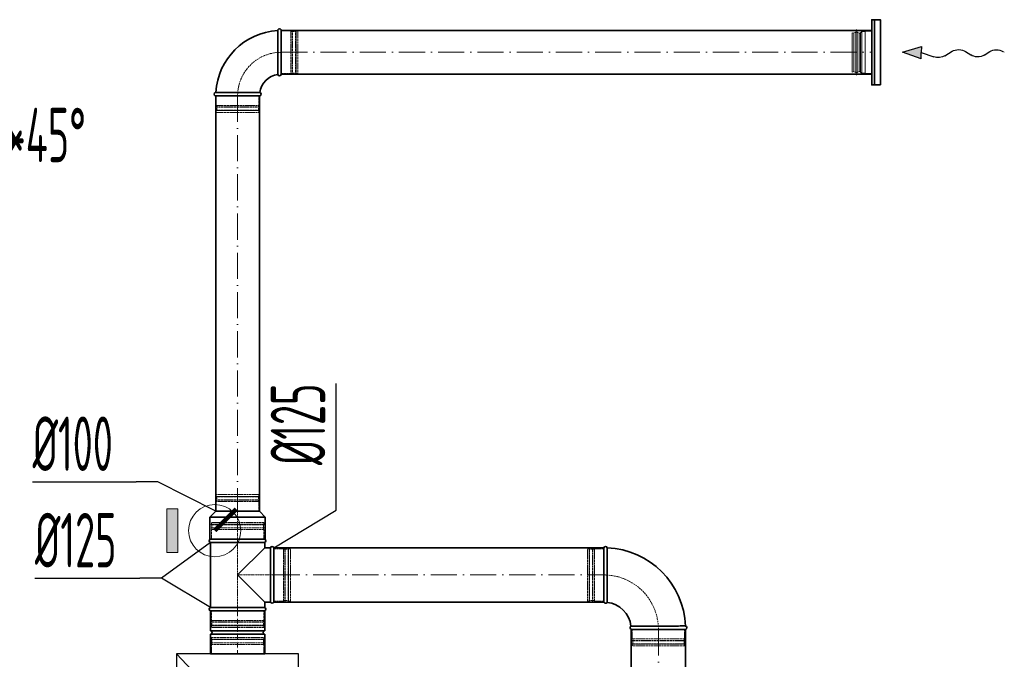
# Model space of a CAD drawing. Header units: millimetres. Extents: x -118717 to 8962, y 22910 to 145283.
# Tile 35 of 193: x -77129 to -74868, y 71551 to 73020. Entities that reach past the tile are written whole.
import ezdxf

# ---------------------------------------------------------------- set-up
doc = ezdxf.new("R2010")
doc.units = ezdxf.units.MM
for name, pattern in [('ACAD_ISO02W100', [15, 12, -3]), ('ACAD_ISO10W100', [18, 12, -3, 0, -3]), ('phl_thick', [0])]:
    doc.linetypes.add(name, pattern=pattern)
for name, color, linetype, lineweight in [('VZT_05 ETA (ODVOD) - OBRYS', 6, 'Continuous', 35), ('VZT_06 ETA (ODVOD) - OSA', 6, 'ACAD_ISO10W100', 5), ('VZT_21 ZAŘÍZENÍ - OBRYS', 1, 'Continuous', 30), ('VZT_22 ZAŘÍZENÍ - DETAIL', 8, 'Continuous', 5), ('VZT_30 DISTRIBUČNÍ PRVKY - OBRYS', 1, 'Continuous', 35), ('VZT_50 POPIS - OBECNE', 7, 'Continuous', 13), ('VZT_60_KOTY - DIMENZE', 7, 'Continuous', 5), ('VZT_KOTY - DIMENZE', 7, 'Continuous', 5), ('VZT_POPIS - OBECNE', 7, 'Continuous', 5)]:
    doc.layers.add(name, color=color, linetype=linetype, lineweight=lineweight)
doc.layers.add('VZT_07 ETA (ODVOD) - NETISK', color=8, linetype='ACAD_ISO02W100', lineweight=5, plot=False)
doc.styles.add('EVORA_125', font='isocp.shx', dxfattribs={"width": 0.6, "height": 125})

msp = doc.modelspace()

# ---------------------------------------------------------------- hatches: boundary and pattern name
at = {"layer": 'VZT_POPIS - OBECNE'}
h = msp.add_hatch(color=256, dxfattribs=at)
h.dxf.hatch_style = 1
h.paths.add_polyline_path([(-76790.9, 71896.8), (-76790.9, 71796.8), (-76765.9, 71796.8), (-76765.9, 71896.8)])

# ---------------------------------------------------------------- linework, layer by layer
at = {"color": 8, "lineweight": 5}
for points in [[(-75213.7, 72989.1), (-75217.6, 72990.5), (-75217.6, 72945.4)], [(-75213.5, 72990), (-75213.5, 72945.4)], [(-75201.8, 72989.3), (-75201.8, 72945.4)], [(-75198.2, 72990.9), (-75198.2, 72945.4)], [(-75195.5, 72992.9), (-75195.5, 72945.4)], [(-75172.6, 72896.9), (-75187.6, 72896.9), (-75187.6, 72993.9), (-75172.6, 72993.9)], [(-75172.6, 72896.9), (-75172.6, 72993.9)], [(-75213.7, 72901.6), (-75217.6, 72900.2), (-75217.6, 72945.4)], [(-75213.5, 72900.7), (-75213.5, 72945.4)], [(-75201.8, 72901.5), (-75201.8, 72945.4)], [(-75198.2, 72899.8), (-75198.2, 72945.4)], [(-75195.5, 72897.9), (-75195.5, 72945.4)]]:
    msp.add_lwpolyline(points, dxfattribs=at)
for points in [[(-75207.5, 72997.5), (-75209, 72991.8, 0.060863), (-75209, 72991.1), (-75209, 72945.4)], [(-75207.5, 72997.5), (-75206.1, 72991.5, -0.058981), (-75206, 72990.9), (-75206, 72945.4)], [(-75187.6, 72992.9), (-75195.5, 72992.9, 0.291473), (-75197.9, 72991.3, 0.291473)], [(-75207.5, 72893.2), (-75209, 72899, -0.060863), (-75209, 72899.6), (-75209, 72945.4)], [(-75207.5, 72893.2), (-75206.1, 72899.2, 0.058981), (-75206, 72899.8), (-75206, 72945.4)], [(-75187.6, 72897.9), (-75195.5, 72897.9, -0.291473), (-75197.9, 72899.4, -0.291473)]]:
    msp.add_lwpolyline(points, format="xyb", dxfattribs=at)
for centre, radius, start, end in [((-75208.2, 72981), 10.5, 52.1622, 120.2824), ((-75201.4, 72993.1), 3.88, 263.3265, 332.5007), ((-75208.2, 72909.7), 10.5, 239.7176, 307.8378), ((-75201.4, 72897.6), 3.88, 27.4993, 96.6735)]:
    msp.add_arc(centre, radius, start, end, dxfattribs=at)
at = {"layer": 'VZT_05 ETA (ODVOD) - OBRYS'}
for p, q in [((-76536.3, 72995.4), (-76536.3, 72945.2)), ((-76528.3, 72995.4), (-76528.3, 72895.4)), ((-76678.3, 72853.4), (-76628.2, 72853.4)), ((-76578.3, 72845.4), (-76678.3, 72845.4)), ((-76678.3, 71891.5), (-76691.8, 71878)), ((-76678.3, 71891.5), (-76578.3, 71891.5)), ((-76578.3, 71891.5), (-76564.8, 71878)), ((-76691.8, 71878), (-76564.8, 71878)), ((-76691.8, 71827.5), (-76691.8, 71878)), ((-76564.8, 71827.5), (-76564.8, 71878)), ((-76691.8, 71827.5), (-76564.8, 71827.5)), ((-76565.8, 71827.5), (-76690.8, 71827.5)), ((-76565.8, 71819.9), (-76690.8, 71819.9)), ((-76690.8, 71819.9), (-76690.8, 71670.2)), ((-76565.8, 71819.9), (-76565.8, 71807.5)), ((-76565.8, 71807.5), (-76628.3, 71745)), ((-76553, 71807.5), (-76565.8, 71807.5)), ((-76553, 71682.5), (-76553, 71807.5)), ((-76545.3, 71682.5), (-76545.3, 71807.5)), ((-75787.4, 71682.5), (-75787.4, 71807.5)), ((-76628.3, 71745), (-76565.8, 71682.5)), ((-76553, 71682.5), (-76565.8, 71682.5)), ((-76565.8, 71682.5), (-76565.8, 71670.2)), ((-76565.8, 71670.2), (-76690.8, 71670.2)), ((-76690.8, 71662.5), (-76565.8, 71662.5)), ((-76690.8, 71662.5), (-76690.8, 71617)), ((-76690.8, 71662.5), (-76565.8, 71662.5)), ((-76565.8, 71662.5), (-76565.8, 71617)), ((-76690.8, 71617), (-76565.8, 71617)), ((-75599.9, 71620), (-75724.9, 71620)), ((-76690.8, 71609), (-76565.8, 71609)), ((-76690.8, 71609), (-76690.8, 71563.5)), ((-76565.8, 71609), (-76565.8, 71563.5)), ((-76690.8, 71563.5), (-76565.8, 71563.5))]:
    msp.add_line(p, q, dxfattribs=at)
for points in [[(-75172.6, 72995.4), (-76528.3, 72995.4)], [(-75172.6, 72895.4), (-76528.3, 72895.4)], [(-76678.3, 71891.5), (-76678.3, 72845.4)], [(-76578.3, 71891.5), (-76578.3, 72845.4)], [(-75787.4, 71807.5), (-76545.3, 71807.5)], [(-75787.4, 71682.5), (-76545.3, 71682.5)], [(-75724.9, 70256.7), (-75724.9, 71620)], [(-75599.9, 70256.7), (-75599.9, 71620)]]:
    msp.add_lwpolyline(points, dxfattribs=at)
for centre, radius, start, end in [((-76528.3, 72845.4), 150, 93.0572, 176.9428), ((-76532.3, 72995.4), 4, 0, 180), ((-76528.3, 72845.4), 50, 99.1478, 170.8522), ((-76532.3, 72895.4), 4, 189.1478, 0), ((-76678.3, 72849.4), 4, 90, 270), ((-76578.3, 72849.4), 4, 270, 80.8522), ((-76689.2, 71823.7), 4.17, 113.4678, 246.5322), ((-76567.5, 71823.7), 4.17, 293.4678, 66.5322), ((-76549.2, 71805.9), 4.17, 23.4678, 156.5322), ((-75783.6, 71805.9), 4.17, 21.1072, 156.5322), ((-75787.4, 71620), 187.5, 2.3607, 87.6393), ((-76549.2, 71684.2), 4.17, 203.4678, 336.5322), ((-75783.6, 71684.2), 4.17, 203.4678, 329.7019), ((-75787.4, 71620), 62.5, 6.8302, 83.1698), ((-76689.2, 71666.4), 4.17, 113.4678, 246.5322), ((-76567.5, 71666.4), 4.17, 293.4678, 66.5322), ((-76690.8, 71613), 4, 270, 90), ((-76565.8, 71613), 4, 90, 270), ((-75723.3, 71623.9), 4.17, 120.2981, 246.5322), ((-75601.6, 71623.9), 4.17, 293.4678, 68.8928)]:
    msp.add_arc(centre, radius, start, end, dxfattribs=at)
for points, knots in [([(-76536.3, 72945.2), (-76536.3, 72938.8), (-76536.3, 72932.5), (-76536.3, 72920.5), (-76536.3, 72914.9), (-76536.3, 72905.4), (-76536.3, 72901.6), (-76536.3, 72896.3), (-76536.3, 72894.9), (-76536.3, 72894.7), (-76536.3, 72894.7), (-76536.3, 72894.7)], [78.71119, 78.71119, 78.71119, 78.71119, 97.804615, 97.804615, 117.523893, 117.523893, 137.264303, 137.264303, 156.831737, 156.831737, 157.874915, 157.874915, 157.874915, 157.874915]), ([(-76577.7, 72853.3), (-76577.7, 72853.3), (-76578.8, 72853.3), (-76583.3, 72853.3), (-76586.8, 72853.3), (-76595.6, 72853.4), (-76601, 72853.4), (-76612.9, 72853.4), (-76619.4, 72853.4), (-76626.7, 72853.4), (-76627.4, 72853.4), (-76628.2, 72853.4)], [157.874915, 157.874915, 157.874915, 157.874915, 176.103874, 176.103874, 195.460379, 195.460379, 215.101284, 215.101284, 234.82164, 234.82164, 237.034743, 237.034743, 237.034743, 237.034743]), ([(-75780, 71682.1), (-75780, 71682.1), (-75780, 71683.7), (-75780, 71689.8), (-75779.9, 71694.3), (-75779.9, 71705.7), (-75779.9, 71712.5), (-75779.8, 71727.5), (-75779.8, 71735.6), (-75779.8, 71751.9), (-75779.8, 71760), (-75779.7, 71775.2), (-75779.7, 71782.2), (-75779.7, 71794), (-75779.7, 71798.7), (-75779.7, 71805.3), (-75779.7, 71807.1), (-75779.7, 71807.4), (-75779.7, 71807.4), (-75779.7, 71807.4)], [0, 0, 0, 0, 24.235852, 24.235852, 48.531845, 48.531845, 73.024415, 73.024415, 97.570898, 97.570898, 122.078339, 122.078339, 146.53579, 146.53579, 170.957495, 170.957495, 195.359468, 195.359468, 197.168246, 197.168246, 197.168246, 197.168246]), ([(-75725.4, 71627.5), (-75725.4, 71627.5), (-75725.3, 71627.5), (-75725, 71627.5), (-75724.7, 71627.5), (-75723.6, 71627.5), (-75722.9, 71627.5), (-75719.7, 71627.5), (-75716.6, 71627.5), (-75707.6, 71627.6), (-75701.5, 71627.6), (-75687.4, 71627.7), (-75679.5, 71627.7), (-75663.3, 71627.7), (-75655.1, 71627.7), (-75639.2, 71627.7), (-75631.8, 71627.7), (-75618.6, 71627.8), (-75613, 71627.8), (-75606, 71627.8), (-75603.9, 71627.8), (-75600.9, 71627.8), (-75600.1, 71627.8), (-75600.1, 71627.8)], [197.067977, 197.067977, 197.067977, 197.067977, 201.792196, 201.792196, 209.190204, 209.190204, 218.040239, 218.040239, 237.760854, 237.760854, 262.206108, 262.206108, 286.831239, 286.831239, 311.323072, 311.323072, 335.946087, 335.946087, 360.704397, 360.704397, 377.088273, 377.088273, 394.105327, 394.105327, 394.105327, 394.105327])]:
    msp.add_open_spline(points, degree=3, knots=knots, dxfattribs=at)
at = {"layer": 'VZT_06 ETA (ODVOD) - OSA', "ltscale": 0.3}
for points in [[(-76628.3, 72845.4), (-76628.3, 72845.4, -0.414214), (-76528.3, 72945.4), (-76528.3, 72945.4)], [(-75787.4, 71745), (-75787.4, 71745, -0.414214), (-75662.4, 71620), (-75662.4, 71620)]]:
    msp.add_lwpolyline(points, format="xyb", dxfattribs=at)
at = {"layer": 'VZT_06 ETA (ODVOD) - OSA', "ltscale": 5}
for points in [[(-76528.3, 72945.4), (-75172.6, 72945.4)], [(-76628.3, 72845.4), (-76628.3, 71891.5)], [(-76545.3, 71745), (-75787.4, 71745)], [(-75662.4, 71620), (-75662.4, 70256.7)]]:
    msp.add_lwpolyline(points, dxfattribs=at)
at = {"layer": 'VZT_06 ETA (ODVOD) - OSA', "ltscale": 0.3}
for points in [[(-76628.3, 71827.5), (-76628.3, 71891.5)], [(-76545.3, 71745), (-76628.3, 71745)]]:
    msp.add_lwpolyline(points, dxfattribs=at)
at = {"layer": 'VZT_06 ETA (ODVOD) - OSA'}
msp.add_lwpolyline([(-76628.3, 71662.5), (-76628.3, 71563.5)], dxfattribs=at)
at = {"layer": 'VZT_07 ETA (ODVOD) - NETISK', "ltscale": 0.4}
for p, q in [((-76528.3, 72994.4), (-76506.3, 72994.4)), ((-76506.3, 72994.4), (-76506.3, 72896.4)), ((-76506.3, 72993.4), (-76502.8, 72993.4)), ((-76502.8, 72995.4), (-76502.8, 72895.4)), ((-76502.8, 72995.4), (-76502.3, 72995.4)), ((-76502.3, 72995.4), (-76502.3, 72895.4)), ((-76502.3, 72993.4), (-76495.3, 72993.4)), ((-76495.3, 72995.4), (-76495.3, 72895.4)), ((-76495.3, 72995.4), (-76494.8, 72995.4)), ((-76494.8, 72995.4), (-76494.8, 72895.4)), ((-76494.8, 72993.4), (-76494.3, 72993.4)), ((-76494.3, 72994.4), (-76494.3, 72896.4)), ((-76494.3, 72994.4), (-76490.3, 72994.4)), ((-76490.3, 72994.4), (-76490.3, 72896.4)), ((-76528.3, 72896.4), (-76506.3, 72896.4)), ((-76506.3, 72897.4), (-76502.8, 72897.4)), ((-76502.8, 72895.4), (-76502.3, 72895.4)), ((-76502.3, 72897.4), (-76495.3, 72897.4)), ((-76495.3, 72895.4), (-76494.8, 72895.4)), ((-76494.8, 72897.4), (-76494.3, 72897.4)), ((-76494.3, 72896.4), (-76490.3, 72896.4)), ((-76677.3, 72823.4), (-76677.3, 72845.4)), ((-76579.3, 72823.4), (-76579.3, 72845.4)), ((-76678.3, 72819.9), (-76578.3, 72819.9)), ((-76678.3, 72819.4), (-76678.3, 72819.9)), ((-76678.3, 72819.4), (-76578.3, 72819.4)), ((-76678.3, 72812.4), (-76578.3, 72812.4)), ((-76678.3, 72811.9), (-76678.3, 72812.4)), ((-76678.3, 72811.9), (-76578.3, 72811.9)), ((-76677.3, 72823.4), (-76579.3, 72823.4)), ((-76677.3, 72811.4), (-76579.3, 72811.4)), ((-76677.3, 72807.4), (-76677.3, 72811.4)), ((-76676.3, 72819.9), (-76676.3, 72823.4)), ((-76676.3, 72812.4), (-76676.3, 72819.4)), ((-76676.3, 72811.4), (-76676.3, 72811.9)), ((-76580.3, 72819.9), (-76580.3, 72823.4)), ((-76580.3, 72812.4), (-76580.3, 72819.4)), ((-76580.3, 72811.4), (-76580.3, 72811.9)), ((-76579.3, 72807.4), (-76579.3, 72811.4)), ((-76578.3, 72819.4), (-76578.3, 72819.9)), ((-76578.3, 72811.9), (-76578.3, 72812.4)), ((-76677.3, 72807.4), (-76579.3, 72807.4)), ((-76579.3, 71929.5), (-76677.3, 71929.5)), ((-76677.3, 71929.5), (-76677.3, 71925.5)), ((-76579.3, 71929.5), (-76579.3, 71925.5)), ((-76578.3, 71925), (-76678.3, 71925)), ((-76678.3, 71925), (-76678.3, 71924.5)), ((-76578.3, 71924.5), (-76678.3, 71924.5)), ((-76578.3, 71917.5), (-76678.3, 71917.5)), ((-76678.3, 71917.5), (-76678.3, 71917)), ((-76578.3, 71917), (-76678.3, 71917)), ((-76579.3, 71925.5), (-76677.3, 71925.5)), ((-76579.3, 71913.5), (-76677.3, 71913.5)), ((-76677.3, 71913.5), (-76677.3, 71891.5)), ((-76676.3, 71925.5), (-76676.3, 71925)), ((-76676.3, 71924.5), (-76676.3, 71917.5)), ((-76676.3, 71917), (-76676.3, 71913.5)), ((-76580.3, 71925.5), (-76580.3, 71925)), ((-76580.3, 71924.5), (-76580.3, 71917.5)), ((-76580.3, 71917), (-76580.3, 71913.5)), ((-76579.3, 71913.5), (-76579.3, 71891.5)), ((-76578.3, 71925), (-76578.3, 71924.5)), ((-76578.3, 71917.5), (-76578.3, 71917)), ((-76567.3, 71861), (-76689.3, 71861)), ((-76689.3, 71860.5), (-76689.3, 71861)), ((-76567.3, 71860.5), (-76689.3, 71860.5)), ((-76568.3, 71865.5), (-76688.3, 71865.5)), ((-76688.3, 71861.5), (-76688.3, 71865.5)), ((-76568.3, 71861.5), (-76688.3, 71861.5)), ((-76687.3, 71861), (-76687.3, 71861.5)), ((-76687.3, 71853.5), (-76687.3, 71860.5)), ((-76569.3, 71861), (-76569.3, 71861.5)), ((-76569.3, 71853.5), (-76569.3, 71860.5)), ((-76568.3, 71861.5), (-76568.3, 71865.5)), ((-76567.3, 71860.5), (-76567.3, 71861)), ((-76567.3, 71853.5), (-76689.3, 71853.5)), ((-76689.3, 71853), (-76689.3, 71853.5)), ((-76567.3, 71853), (-76689.3, 71853)), ((-76568.3, 71849.5), (-76688.3, 71849.5)), ((-76688.3, 71827.5), (-76688.3, 71849.5)), ((-76687.3, 71849.5), (-76687.3, 71853)), ((-76569.3, 71849.5), (-76569.3, 71853)), ((-76568.3, 71827.5), (-76568.3, 71849.5)), ((-76567.3, 71853), (-76567.3, 71853.5)), ((-76545.3, 71805), (-76523.3, 71805)), ((-76523.3, 71685), (-76523.3, 71805)), ((-76523.3, 71804), (-76519.8, 71804)), ((-76519.8, 71684), (-76519.8, 71806)), ((-76519.8, 71806), (-76519.3, 71806)), ((-76519.3, 71684), (-76519.3, 71806)), ((-76519.3, 71804), (-76512.3, 71804)), ((-76512.3, 71684), (-76512.3, 71806)), ((-76512.3, 71806), (-76511.8, 71806)), ((-76511.8, 71684), (-76511.8, 71806)), ((-76511.8, 71804), (-76511.3, 71804)), ((-76511.3, 71685), (-76511.3, 71805)), ((-76511.3, 71805), (-76507.3, 71805)), ((-76507.3, 71685), (-76507.3, 71805)), ((-75825.4, 71685), (-75825.4, 71805)), ((-75821.4, 71805), (-75825.4, 71805)), ((-75821.4, 71685), (-75821.4, 71805)), ((-75820.9, 71804), (-75821.4, 71804)), ((-75820.9, 71684), (-75820.9, 71806)), ((-75820.4, 71806), (-75820.9, 71806)), ((-75820.4, 71684), (-75820.4, 71806)), ((-75813.4, 71804), (-75820.4, 71804)), ((-75813.4, 71684), (-75813.4, 71806)), ((-75812.9, 71806), (-75813.4, 71806)), ((-75812.9, 71684), (-75812.9, 71806)), ((-75809.4, 71804), (-75812.9, 71804)), ((-75809.4, 71685), (-75809.4, 71805)), ((-75787.4, 71805), (-75809.4, 71805)), ((-76545.3, 71685), (-76523.3, 71685)), ((-76523.3, 71686), (-76519.8, 71686)), ((-76519.8, 71684), (-76519.3, 71684)), ((-76519.3, 71686), (-76512.3, 71686)), ((-76512.3, 71684), (-76511.8, 71684)), ((-76511.8, 71686), (-76511.3, 71686)), ((-76511.3, 71685), (-76507.3, 71685)), ((-75821.4, 71685), (-75825.4, 71685)), ((-75820.9, 71686), (-75821.4, 71686)), ((-75820.4, 71684), (-75820.9, 71684)), ((-75813.4, 71686), (-75820.4, 71686)), ((-75812.9, 71684), (-75813.4, 71684)), ((-75809.4, 71686), (-75812.9, 71686)), ((-75787.4, 71685), (-75809.4, 71685)), ((-76688.3, 71640.5), (-76688.3, 71662.5)), ((-76568.3, 71640.5), (-76568.3, 71662.5)), ((-76567.3, 71637), (-76689.3, 71637)), ((-76689.3, 71636.5), (-76689.3, 71637)), ((-76567.3, 71636.5), (-76689.3, 71636.5)), ((-76568.3, 71640.5), (-76688.3, 71640.5)), ((-76687.3, 71637), (-76687.3, 71640.5)), ((-76687.3, 71629.5), (-76687.3, 71636.5)), ((-76569.3, 71637), (-76569.3, 71640.5)), ((-76569.3, 71629.5), (-76569.3, 71636.5)), ((-76567.3, 71636.5), (-76567.3, 71637)), ((-76567.3, 71629.5), (-76689.3, 71629.5)), ((-76689.3, 71629), (-76689.3, 71629.5)), ((-76567.3, 71629), (-76689.3, 71629)), ((-76568.3, 71628.5), (-76688.3, 71628.5)), ((-76688.3, 71624.5), (-76688.3, 71628.5)), ((-76568.3, 71624.5), (-76688.3, 71624.5)), ((-76687.3, 71628.5), (-76687.3, 71629)), ((-76569.3, 71628.5), (-76569.3, 71629)), ((-76568.3, 71624.5), (-76568.3, 71628.5)), ((-76567.3, 71629), (-76567.3, 71629.5)), ((-75722.4, 71620), (-75722.4, 71598)), ((-75602.4, 71620), (-75602.4, 71598)), ((-76689.3, 71597), (-76567.3, 71597)), ((-76689.3, 71596.5), (-76689.3, 71597)), ((-76689.3, 71596.5), (-76567.3, 71596.5)), ((-76689.3, 71589.5), (-76567.3, 71589.5)), ((-76689.3, 71589), (-76689.3, 71589.5)), ((-76689.3, 71589), (-76567.3, 71589)), ((-76688.3, 71601.5), (-76568.3, 71601.5)), ((-76688.3, 71597.5), (-76688.3, 71601.5)), ((-76688.3, 71597.5), (-76568.3, 71597.5)), ((-76687.3, 71597), (-76687.3, 71597.5)), ((-76687.3, 71589.5), (-76687.3, 71596.5)), ((-76687.3, 71585.5), (-76687.3, 71589)), ((-76569.3, 71597), (-76569.3, 71597.5)), ((-76569.3, 71589.5), (-76569.3, 71596.5)), ((-76569.3, 71585.5), (-76569.3, 71589)), ((-76568.3, 71597.5), (-76568.3, 71601.5)), ((-76567.3, 71596.5), (-76567.3, 71597)), ((-76567.3, 71589), (-76567.3, 71589.5)), ((-75601.4, 71594.5), (-75723.4, 71594.5)), ((-75723.4, 71594.5), (-75723.4, 71594)), ((-75601.4, 71594), (-75723.4, 71594)), ((-75601.4, 71587), (-75723.4, 71587)), ((-75723.4, 71587), (-75723.4, 71586.5)), ((-75602.4, 71598), (-75722.4, 71598)), ((-75721.4, 71598), (-75721.4, 71594.5)), ((-75721.4, 71594), (-75721.4, 71587)), ((-75603.4, 71598), (-75603.4, 71594.5)), ((-75603.4, 71594), (-75603.4, 71587)), ((-75601.4, 71594.5), (-75601.4, 71594)), ((-75601.4, 71587), (-75601.4, 71586.5)), ((-76688.3, 71585.5), (-76568.3, 71585.5)), ((-76688.3, 71563.5), (-76688.3, 71585.5)), ((-76568.3, 71563.5), (-76568.3, 71585.5)), ((-75601.4, 71586.5), (-75723.4, 71586.5)), ((-75602.4, 71586), (-75722.4, 71586)), ((-75722.4, 71586), (-75722.4, 71582)), ((-75602.4, 71582), (-75722.4, 71582)), ((-75721.4, 71586.5), (-75721.4, 71586)), ((-75603.4, 71586.5), (-75603.4, 71586)), ((-75602.4, 71586), (-75602.4, 71582))]:
    msp.add_line(p, q, dxfattribs=at)
msp.add_lwpolyline([(-76628.3, 71827.5), (-76628.3, 71662.5)], dxfattribs=at)
at = {"layer": 'VZT_21 ZAŘÍZENÍ - OBRYS'}
msp.add_lwpolyline([(-76768.3, 71563.5), (-76768.3, 70063.5), (-76488.3, 70063.5), (-76488.3, 71563.5)], close=True, dxfattribs=at)
at = {"layer": 'VZT_22 ZAŘÍZENÍ - DETAIL', "linetype": 'ACAD_ISO02W100', "lineweight": 5, "ltscale": 10}
msp.add_lwpolyline([(-76768.3, 71563.5), (-76581.1, 71366.1), (-76768.3, 70547.9)], dxfattribs=at)
at = {"layer": 'VZT_30 DISTRIBUČNÍ PRVKY - OBRYS'}
msp.add_lwpolyline([(-75152.6, 72870.4), (-75152.6, 73020.4), (-75172.6, 73020.4), (-75172.6, 72870.4)], close=True, dxfattribs=at)
msp.add_lwpolyline([(-75165.9, 73020.4), (-75165.9, 72870.4)], dxfattribs=at)
at = {"layer": 'VZT_50 POPIS - OBECNE', "color": 0, "lineweight": -2}
for p, q in [((-75101.9, 72945.4), (-75058.7, 72958.7)), ((-75059.1, 72930.8), (-75101.9, 72945.4)), ((-75059.1, 72930.8), (-75058.9, 72944.8)), ((-75058.7, 72958.7), (-75058.9, 72944.8)), ((-75058.9, 72944.8), (-75030.3, 72935.1)), ((-75004.8, 72937.3), (-74988.3, 72947.7)), ((-74957.3, 72947.3), (-74945.4, 72939.4)), ((-74914.4, 72938.9), (-74901.5, 72947.1))]:
    msp.add_line(p, q, dxfattribs=at)
at = {"layer": 'VZT_50 POPIS - OBECNE'}
msp.add_line((-74871.3, 72947.2), (-74868.2, 72945.4), dxfattribs=at)
at = {"layer": 'VZT_50 POPIS - OBECNE', "color": 0, "lineweight": -2, "extrusion": (0, 0, -1)}
for centre, start_param, end_param in [((-74972.9, 72938.2), 0.766537, 2.375056), ((-74886.1, 72937.6), 0.766537, 2.320574), ((-75020.2, 72946.9), 3.908129, 5.191299), ((-74929.8, 72948.5), 3.908129, 5.516649)]:
    msp.add_ellipse(centre, major_axis=(-21.5, 0.3), ratio=0.625, start_param=start_param, end_param=end_param, dxfattribs=at)
at = {"layer": 'VZT_50 POPIS - OBECNE', "color": 0, "lineweight": -2}
msp.add_solid([(-75059.1, 72930.8), (-75058.7, 72958.7), (-75101.9, 72945.4)], dxfattribs=at)
at = {"layer": 'VZT_60_KOTY - DIMENZE', "linetype": 'ByBlock', "lineweight": -2}
for p, q in [((-76811.4, 71958.9), (-76861.4, 71958.9)), ((-76402.3, 71893.9), (-76402.3, 71943.9)), ((-76802.9, 71737.4), (-76852.9, 71737.4))]:
    msp.add_line(p, q, dxfattribs=at)
at = {"layer": 'VZT_60_KOTY - DIMENZE', "linetype": 'ByBlock', "lineweight": -2, "elevation": 0}
for points in [[(-76402.3, 71943.9), (-76402.3, 72184.5)], [(-76545.3, 71807.5), (-76402.3, 71893.9)]]:
    msp.add_lwpolyline(points, dxfattribs=at)
at = {"layer": 'VZT_60_KOTY - DIMENZE', "linetype": 'ByBlock', "lineweight": -2}
for points in [[(-77099, 71958.9), (-76861.4, 71958.9)], [(-76678.3, 71891.5), (-76811.4, 71958.9)], [(-76811.4, 71958.9), (-76811.4, 71958.9)], [(-76811.4, 71958.9), (-76811.4, 71958.9)], [(-76690.8, 71819.9), (-76802.9, 71737.4)], [(-77093.6, 71737.4), (-76852.9, 71737.4)], [(-76690.8, 71670.2), (-76802.9, 71737.4)], [(-76802.9, 71737.4), (-76802.9, 71737.4)]]:
    msp.add_lwpolyline(points, dxfattribs=at)
at = {"layer": 'VZT_KOTY - DIMENZE', "const_width": 10}
msp.add_lwpolyline([(-76680.9, 71846.8), (-76631.4, 71896.3)], dxfattribs=at)
at = {"layer": 'VZT_POPIS - OBECNE'}
msp.add_lwpolyline([(-76790.9, 71796.8), (-76765.9, 71796.8), (-76765.9, 71896.8), (-76790.9, 71896.8)], close=True, dxfattribs=at)
msp.add_circle((-76680.9, 71846.8), 60, dxfattribs=at)

# ---------------------------------------------------------------- texts
at = {"layer": 'VZT_60_KOTY - DIMENZE', "style": 'EVORA_125', "width": 0.6}
msp.add_text('2*45°', height=125, dxfattribs=at).set_placement((-77206.6, 72693.1))
at = {"layer": 'VZT_60_KOTY - DIMENZE', "linetype": 'phl_thick', "insert": (-76552.3, 72184.5), "char_height": 125, "attachment_point": 3, "rotation": 90, "style": 'EVORA_125'}
msp.add_mtext('%%C125', dxfattribs=at)
at = {"layer": 'VZT_60_KOTY - DIMENZE', "linetype": 'phl_thick', "char_height": 125, "attachment_point": 1, "style": 'EVORA_125'}
for s, insert in [('%%C100', (-77099, 72108.9)), ('%%C125', (-77093.6, 71887.4))]:
    msp.add_mtext(s, dxfattribs=dict(at, insert=insert))

doc.saveas('drawing.dxf')
